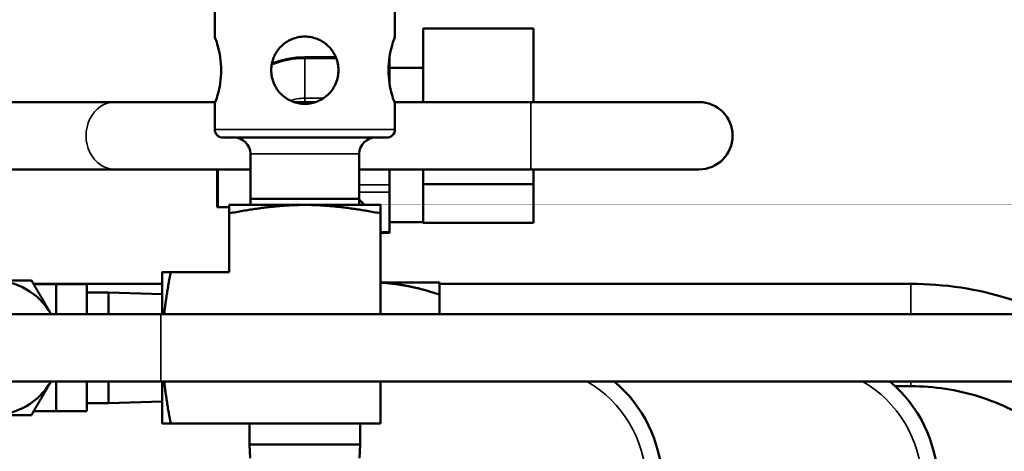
# Model space of a CAD drawing. Header units: inches. Extents: x 1 to 237, y 4 to 150.
# Tile 129 of 237: x 136.73 to 140.39, y 127.97 to 129.58. Entities that reach past the tile are written whole.
import ezdxf

# ---------------------------------------------------------------- set-up
doc = ezdxf.new("R2010")
doc.units = ezdxf.units.IN
doc.header["$LTSCALE"] = 7
doc.header["$MEASUREMENT"] = 0
for name, color, linetype, lineweight in [('Dimension (ANSI)', 7, 'Continuous', 25), ('Visible (ANSI)', 7, 'Continuous', 50), ('Visible Narrow (ANSI)', 7, 'Continuous', 35)]:
    doc.layers.add(name, color=color, linetype=linetype, lineweight=lineweight)
doc.styles.add('Dimension Text', font='tahoma.ttf')
doc.dimstyles.new('Dual Dimension', dxfattribs={"dimscale": 7, "dimtxt": 0.12, "dimasz": 0.098425, "dimexe": 0.125, "dimexo": 0.0625, "dimgap": 0.031496, "dimtad": 0, "dimtih": 1, "dimtoh": 1, "dimrnd": 1e-08, "dimzin": 4, "dimdsep": 46, "dimtxsty": 'Dimension Text', "dimcen": 0.09, "dimdle": 0.393701, "dimclrd": 256, "dimclre": 256, "dimclrt": 256, "dimadec": 0, "dimazin": 1, "dimtfac": 1, "dimtofl": 0, "dimtmove": 0, "dimatfit": 3, "dimfxl": 1, "dimtolj": 1, "dimtzin": 4, "dimlwd": -1, "dimlwe": -1, "dimarcsym": 0})

# ---------------------------------------------------------------- blocks, each defined once
blk = doc.blocks.new('*D12')
at = {"layer": 'Defpoints', "color": 0, "transparency": 16777216}
for p in [(149.9694, 136.0418), (149.9694, 121.7111), (115.7622, 112.943)]:
    blk.add_point(p, dxfattribs=at)
at = {"layer": 'Dimension (ANSI)', "transparency": 16777216}
for p, q in [((115.7622, 113.3805), (115.7622, 136.9168)), ((149.9694, 122.1486), (149.9694, 136.9168)), ((116.4511, 136.0418), (128.9477, 136.0418)), ((149.2804, 136.0418), (136.7839, 136.0418))]:
    blk.add_line(p, q, dxfattribs=at)
for points in [[(116.4511, 136.1566), (116.4511, 135.927), (115.7622, 136.0418)], [(149.2804, 136.1566), (149.2804, 135.927), (149.9694, 136.0418)]]:
    blk.add_solid(points, dxfattribs=at)
at = {"layer": 'Dimension (ANSI)', "transparency": 16777216, "insert": (132.8658, 136.0418), "char_height": 0.84, "attachment_point": 5, "style": 'Dimension Text'}
blk.add_mtext('\\A1;{\\H3.0x;(}\\S34.21^ 868.9 mm;{\\H3.0x;)}', dxfattribs=at)

msp = doc.modelspace()

# ---------------------------------------------------------------- linework, layer by layer
at = {"layer": 'Visible (ANSI)'}
for p, q in [((137.4547, 129.5135), (137.4547, 129.6085)), ((138.1247, 129.5135), (138.1247, 129.6085)), ((138.2297, 129.397), (138.2297, 129.5436)), ((138.2297, 129.5436), (138.6397, 129.5436)), ((138.6397, 129.2705), (138.6397, 129.5436)), ((137.905, 129.4367), (137.7897, 129.4367)), ((138.1047, 129.4367), (138.1042, 129.4367)), ((138.1047, 129.4367), (138.1047, 129.4327)), ((138.1047, 129.3587), (138.1047, 129.4327)), ((138.1047, 129.397), (138.2297, 129.397)), ((138.2297, 129.397), (138.2297, 129.2705)), ((138.1047, 129.3373), (138.1047, 129.3587)), ((136.1851, 129.2705), (137.0846, 129.2705)), ((137.4572, 129.2705), (137.0846, 129.2705)), ((137.7484, 129.2705), (137.8309, 129.2705)), ((138.1221, 129.2705), (138.6297, 129.2705)), ((139.2547, 129.2705), (138.6297, 129.2705)), ((137.4547, 129.1685), (137.4547, 129.2635)), ((138.1247, 129.1685), (138.1247, 129.2635)), ((137.4847, 129.1385), (138.0947, 129.1385)), ((137.5872, 129.0785), (137.5872, 128.9115)), ((137.9922, 129.0785), (137.9922, 128.9115)), ((136.1851, 129.0205), (137.0846, 129.0205)), ((137.0846, 129.0205), (137.5872, 129.0205)), ((137.4635, 128.8805), (137.4635, 129.0205)), ((137.9922, 129.0205), (138.6297, 129.0205)), ((138.1047, 129.0205), (138.1047, 128.9625)), ((138.2297, 129.0205), (138.2297, 128.9706)), ((138.6297, 129.0205), (139.2547, 129.0205)), ((138.6397, 128.9662), (138.6397, 129.0205)), ((138.1047, 128.9625), (138.1047, 128.9365)), ((138.2297, 128.9662), (138.2297, 128.9706)), ((138.6397, 128.9662), (138.2297, 128.9662)), ((138.2297, 128.964), (138.2297, 128.9662)), ((138.2297, 128.964), (138.2297, 128.8241)), ((138.6397, 128.8219), (138.6397, 128.9662)), ((137.5872, 128.9115), (137.9922, 128.9115)), ((137.588, 128.8885), (137.5872, 128.9115)), ((137.9914, 128.8885), (137.9922, 128.9115)), ((137.992, 128.9082), (138.0117, 128.8885)), ((138.1047, 128.8624), (138.1047, 128.9365)), ((137.4675, 128.8805), (137.4635, 128.8805)), ((137.4675, 128.8805), (137.5087, 128.8805)), ((137.7897, 128.8885), (137.5087, 128.8885)), ((138.0707, 128.8885), (137.7897, 128.8885)), ((137.5087, 128.8574), (137.5087, 128.6395)), ((138.0707, 128.8574), (138.0707, 128.4835)), ((138.1047, 128.7884), (138.1047, 128.8624)), ((138.1047, 128.824), (138.2297, 128.824)), ((138.2297, 128.8219), (138.2297, 128.8241)), ((138.6397, 128.8219), (138.2297, 128.8219)), ((138.1047, 128.7844), (138.0707, 128.7844)), ((138.1047, 128.7884), (138.1047, 128.7844)), ((137.2597, 128.6395), (137.2597, 128.4835)), ((137.5087, 128.6395), (137.2909, 128.6395)), ((136.7815, 128.5955), (137.2597, 128.5955)), ((136.8657, 128.5945), (136.7821, 128.5945)), ((136.9797, 128.5945), (136.8657, 128.5945)), ((136.8657, 128.4835), (136.8657, 128.5945)), ((136.9797, 128.5945), (136.9797, 128.4835)), ((138.2897, 128.6005), (138.0707, 128.6005)), ((138.2897, 128.5955), (140.0427, 128.5955)), ((137.0597, 128.5638), (136.9797, 128.5638)), ((137.0597, 128.5638), (137.0597, 128.4835)), ((137.2597, 128.5578), (137.0597, 128.5638)), ((138.2897, 128.4835), (138.2897, 128.5559)), ((137.2547, 128.4835), (136.6297, 128.4835)), ((137.2547, 128.4835), (141.5972, 128.4835)), ((136.6297, 128.2335), (137.2547, 128.2335)), ((136.8657, 128.1225), (136.8657, 128.2335)), ((136.9797, 128.2335), (136.9797, 128.1225)), ((137.0597, 128.2335), (137.0597, 128.1532)), ((137.2547, 128.2335), (141.5972, 128.2335)), ((137.2597, 128.2335), (137.2597, 128.0775)), ((138.0707, 128.2335), (138.0707, 128.0775)), ((139.8914, 128.2155), (139.8914, 128.2155)), ((139.9842, 128.2155), (140.0427, 128.2155)), ((137.0597, 128.1532), (136.9797, 128.1532)), ((137.2597, 128.1593), (137.0597, 128.1532)), ((136.7821, 128.1225), (136.8657, 128.1225)), ((136.9797, 128.1225), (136.8657, 128.1225)), ((138.0707, 128.0775), (137.2909, 128.0775)), ((137.5844, 127.9994), (137.5844, 128.0775)), ((137.995, 127.9994), (137.995, 128.0775)), ((137.995, 127.9994), (137.5844, 127.9994)), ((137.586, 127.9485), (137.5844, 127.9994)), ((137.9934, 127.9485), (137.995, 127.9994))]:
    msp.add_line(p, q, dxfattribs=at)
for centre, radius, start, end in [((137.7897, 129.1105), 0.3262, 90, 112.0825), ((139.2547, 129.1455), 0.125, 270, 90), ((137.4847, 129.1685), 0.03, 180, 270), ((138.0947, 129.1685), 0.03, 270, 0), ((137.5272, 129.0785), 0.06, 0, 90), ((138.0522, 129.0785), 0.06, 90, 180), ((136.6297, 128.3585), 0.25, 30, 90), ((136.6297, 128.3585), 0.25, 270, 330), ((138.6181, 127.8505), 0.5, 2, 49.996), ((139.6426, 127.8505), 0.5, 2, 49.996)]:
    msp.add_arc(centre, radius, start, end, dxfattribs=at)
for points, knots in [([(137.4547, 129.5135), (137.4547, 129.5135), (137.4559, 129.5103), (137.4604, 129.4975), (137.4635, 129.4879), (137.4696, 129.4659), (137.4728, 129.452), (137.4775, 129.4212), (137.4789, 129.4044), (137.4789, 129.3885)], [0.483503, 0.483503, 0.483503, 0.483503, 0.6043335, 0.6043335, 0.7251639, 0.7251639, 0.846085, 0.846085, 0.967006, 0.967006, 0.967006, 0.967006]), ([(137.9147, 129.3885), (137.9147, 129.3727), (137.9115, 129.3559), (137.8987, 129.3251), (137.8891, 129.3112), (137.867, 129.2891), (137.8531, 129.2796), (137.8223, 129.2667), (137.8055, 129.2635), (137.7738, 129.2635), (137.757, 129.2667), (137.7262, 129.2796), (137.7123, 129.2891), (137.6903, 129.3112), (137.6807, 129.3251), (137.6679, 129.3559), (137.6647, 129.3727), (137.6647, 129.4044), (137.6679, 129.4212), (137.6807, 129.452), (137.6903, 129.4659), (137.7123, 129.4879), (137.7262, 129.4975), (137.757, 129.5103), (137.7738, 129.5135), (137.8055, 129.5135), (137.8223, 129.5103), (137.8531, 129.4975), (137.867, 129.4879), (137.8891, 129.4659), (137.8987, 129.452), (137.9115, 129.4212), (137.9147, 129.4044), (137.9147, 129.3885)], [-1.934012, -1.934012, -1.934012, -1.934012, -1.813091, -1.813091, -1.69217, -1.69217, -1.57134, -1.57134, -1.450509, -1.450509, -1.329679, -1.329679, -1.208848, -1.208848, -1.087927, -1.087927, -0.967006, -0.967006, -0.846085, -0.846085, -0.725164, -0.725164, -0.604333, -0.604333, -0.483503, -0.483503, -0.362673, -0.362673, -0.241842, -0.241842, -0.120921, -0.120921, 0, 0, 0, 0]), ([(138.1247, 129.2635), (138.1247, 129.2635), (138.1234, 129.2667), (138.119, 129.2796), (138.1158, 129.2891), (138.1098, 129.3112), (138.1065, 129.3251), (138.1018, 129.3559), (138.1005, 129.3727), (138.1005, 129.4044), (138.1018, 129.4212), (138.1065, 129.452), (138.1098, 129.4659), (138.1158, 129.4879), (138.119, 129.4975), (138.1234, 129.5103), (138.1247, 129.5135), (138.1247, 129.5135)], [-1.4505091, -1.4505091, -1.4505091, -1.4505091, -1.3296786, -1.3296786, -1.2088482, -1.2088482, -1.0879271, -1.0879271, -0.967006, -0.967006, -0.846085, -0.846085, -0.7251639, -0.7251639, -0.6043335, -0.6043335, -0.483503, -0.483503, -0.483503, -0.483503]), ([(137.4789, 129.3885), (137.4789, 129.3727), (137.4775, 129.3559), (137.4728, 129.3251), (137.4696, 129.3112), (137.4635, 129.2891), (137.4604, 129.2796), (137.4559, 129.2667), (137.4547, 129.2635), (137.4547, 129.2635)], [-0.967006, -0.967006, -0.967006, -0.967006, -0.846085, -0.846085, -0.7251639, -0.7251639, -0.6043335, -0.6043335, -0.483503, -0.483503, -0.483503, -0.483503]), ([(140.0427, 128.5955), (140.1665, 128.5955), (140.2903, 128.5767), (140.4583, 128.5243), (140.5072, 128.5054), (140.5547, 128.4835)], [1.5707963, 1.5707963, 1.5707963, 1.5707963, 1.8849556, 1.8849556, 2.0180409, 2.0180409, 2.0180409, 2.0180409]), ([(140.0427, 128.2155), (140.1283, 128.2155), (140.2138, 128.2025), (140.3762, 128.1518), (140.453, 128.1141), (140.5903, 128.0183), (140.6507, 127.9602), (140.7495, 127.8294), (140.7879, 127.7568), (140.8395, 127.6043), (140.8527, 127.5243), (140.8527, 127.4443), (140.8527, 127.4443), (140.8527, 127.4443)], [1.570796, 1.570796, 1.570796, 1.570796, 1.884917, 1.884917, 2.199076, 2.199076, 2.513236, 2.513236, 2.827395, 2.827395, 3.141554, 3.141554, 3.141593, 3.141593, 3.141593, 3.141593])]:
    msp.add_open_spline(points, degree=3, knots=knots, dxfattribs=at)
for points, weights in [([(137.5087, 128.8574), (137.5087, 128.8885), (137.5087, 128.8885)], [1.01772835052, 1.10838025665, 1]), ([(137.7897, 128.8885), (137.6733, 128.8885), (137.5087, 128.8574)], [1, 1.10838025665, 1.01772835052]), ([(138.0707, 128.8574), (137.9061, 128.8885), (137.7897, 128.8885)], [1.01772835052, 1.10838025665, 1]), ([(138.0707, 128.8885), (138.0707, 128.8885), (138.0707, 128.8574)], [1, 1.10838025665, 1.01772835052]), ([(137.2597, 128.6395), (137.2597, 128.6395), (137.2909, 128.6395)], [1, 1.10838025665, 1.01772835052]), ([(137.2909, 128.6395), (137.2742, 128.5516), (137.2668, 128.4835)], [1.01772835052, 1.06423021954, 1.05835875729]), ([(136.6297, 128.6085), (136.6967, 128.6085), (136.774, 128.6085)], [1, 1.08605157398, 1.09482315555]), ([(136.774, 128.6085), (136.8127, 128.5416), (136.8462, 128.4835)], [1.09482315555, 1.08605157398, 1]), ([(138.2897, 128.5559), (138.1724, 128.595), (138.0707, 128.5998)], [1.00007075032, 1.03309340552, 1.00854804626]), ([(138.2897, 128.6005), (138.2897, 128.6005), (138.2897, 128.5559)], [1, 1.03799156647, 1.00007075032]), ([(136.8462, 128.2335), (136.8127, 128.1755), (136.774, 128.1085)], [1, 1.08605157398, 1.09482315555]), ([(137.2668, 128.2335), (137.2742, 128.1655), (137.2909, 128.0775)], [1.05835875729, 1.06423021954, 1.01772835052]), ([(136.774, 128.1085), (136.6967, 128.1085), (136.6297, 128.1085)], [1.09482315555, 1.08605157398, 1]), ([(137.2909, 128.0775), (137.2597, 128.0775), (137.2597, 128.0775)], [1.01772835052, 1.10838025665, 1])]:
    msp.add_rational_spline(points, weights, degree=2, dxfattribs=at)
at = {"layer": 'Visible Narrow (ANSI)'}
for p, q in [((137.7897, 129.4367), (137.7897, 129.4327)), ((137.7897, 129.2846), (137.7897, 129.4327)), ((137.9066, 129.4327), (137.7897, 129.4327)), ((138.1047, 129.4327), (138.1036, 129.4327)), ((137.7897, 129.2846), (137.7897, 129.2705)), ((137.8591, 129.2846), (137.7897, 129.2846)), ((138.6297, 129.0205), (138.6297, 129.2705)), ((137.4547, 129.1685), (138.1247, 129.1685)), ((137.5872, 129.0785), (137.9922, 129.0785)), ((137.4675, 128.8805), (137.4675, 129.0205)), ((138.1047, 128.9625), (137.9922, 128.9625)), ((138.1047, 128.9365), (137.9922, 128.9365)), ((138.1047, 128.7884), (138.0707, 128.7884)), ((140.0427, 128.4835), (140.0427, 128.5955)), ((137.2547, 128.2335), (137.2547, 128.4835)), ((140.0427, 128.2155), (140.0427, 128.2335))]:
    msp.add_line(p, q, dxfattribs=at)
for centre, radius, start, end in [((137.7897, 129.1105), 0.3222, 90, 112.5334), ((137.7897, 129.1105), 0.1741, 90, 108.1657), ((138.6181, 127.8526), 0.44, 2, 59.9622), ((139.6426, 127.8526), 0.44, 2, 59.9622)]:
    msp.add_arc(centre, radius, start, end, dxfattribs=at)
msp.add_ellipse((137.0846, 129.1455), major_axis=(0, 0.125), ratio=0.866025, start_param=0, end_param=3.141593, dxfattribs=at)

# ---------------------------------------------------------------- dimensions: what is measured, and where the dimension line sits
at = {"layer": 'Dimension (ANSI)'}
dim = msp.add_linear_dim(base=(149.9694, 136.0418), p1=(115.7622, 112.943), p2=(149.9694, 121.7111), angle=180, text='{\\H3.0x;(}\\S<>^ 868.9 mm;{\\H3.0x;)}', dimstyle='Dual Dimension', override={"dimgap": 0.031496, "dimtih": 0, "dimtoh": 0, "dimdec": 2, "dimpost": '\\X', "dimtol": 0, "dimlim": 0, "dimtp": 0, "dimtm": 0, "dimtdec": 2, "dimatfit": 1}, dxfattribs=at)
dim.commit()
dim.dimension.update_dxf_attribs({"geometry": '*D12', "text_midpoint": (132.8658, 136.0418), "dimtype": 160})

doc.saveas('drawing.dxf')
